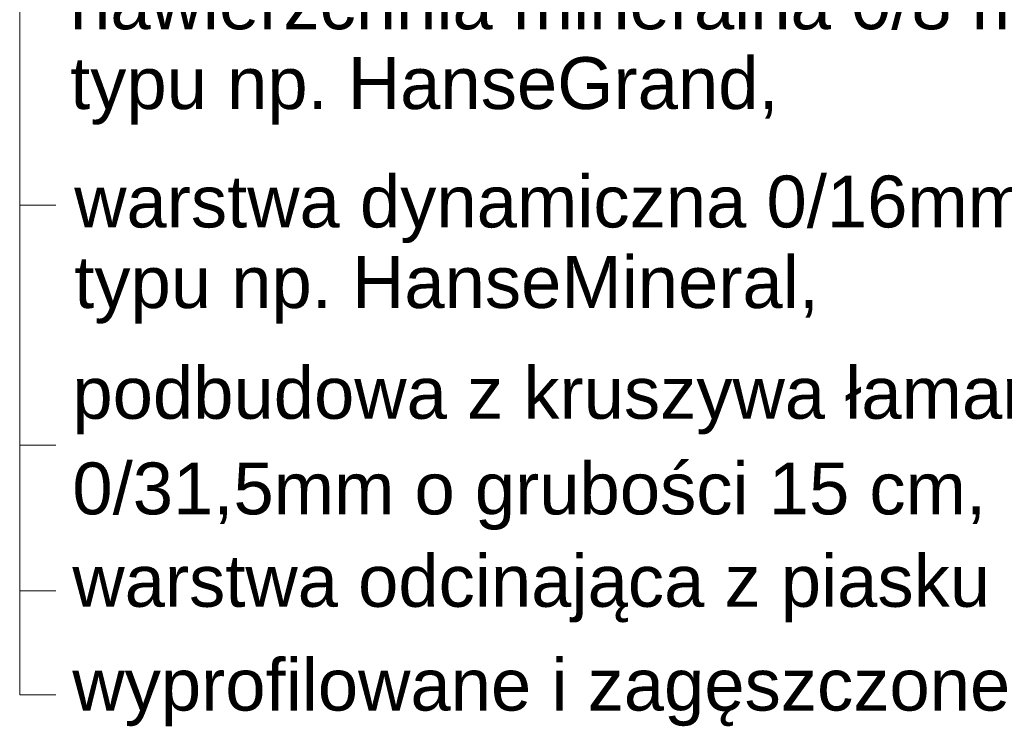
# Model space of a CAD drawing. Header units: millimetres. Extents: x 73442 to 78431, y 40556 to 42903.
# Tile 2 of 7: x 75310 to 76259, y 40556 to 41239. Entities that reach past the tile are written whole.
import ezdxf

# ---------------------------------------------------------------- set-up
doc = ezdxf.new("R2010")
doc.units = ezdxf.units.MM
doc.header["$MEASUREMENT"] = 0
doc.layers.add('jezdnia_Nr_pióra__1', color=7, linetype='Continuous', lineweight=13)
doc.layers.add('jezdnia_Nr_pióra__7', color=7, linetype='Continuous', lineweight=13)
doc.styles.add('STYL_AUTOMATYCZNY_1', font='arial.ttf')

msp = doc.modelspace()

# ---------------------------------------------------------------- linework, layer by layer
at = {"layer": 'jezdnia_Nr_pióra__1', "color": 7, "linetype": 'Continuous', "lineweight": 13, "flags": 128}
for points in [[(75309.89, 41721.33), (75309.89, 41059.95), (75344.9, 41059.95)], [(75309.89, 41687.85), (75309.89, 41059.95), (75344.9, 41059.95)], [(75309.89, 41463.22), (75309.89, 40828.76), (75344.9, 40828.76)], [(75309.89, 41232.02), (75309.89, 40688.27), (75344.9, 40688.27)], [(75309.89, 41232.02), (75309.89, 40588.27), (75344.9, 40588.27)], [(75309.89, 41059.95), (75344.9, 41059.95)]]:
    msp.add_lwpolyline(points, dxfattribs=at)

# ---------------------------------------------------------------- texts
at = {"layer": 'jezdnia_Nr_pióra__7', "color": 7, "linetype": 'Continuous', "lineweight": 13, "char_height": 50, "attachment_point": 1, "style": 'STYL_AUTOMATYCZNY_1'}
for s, insert, line_spacing_factor in [('\\A1;{\\pql;\\fArial|b0|i0|c238|p0;\\W1.000000;nawierzchnia mineralna 0/8 mm o grubości 3 cm \\P\\pql;\\fArial|b0|i0|c238|p0;\\W1.000000;typu np. HanseGrand\\fArial|b0|i0|c238|p0;\\W1.000000;,\\fArial|b0|i0|c238|p0;\\W1.000000; }', (75358.48, 41279.52), 0.922172), ('\\A1;{\\pql;\\fArial|b0|i0|c238|p0;\\W1.000000;warstwa dynamiczna 0/16mm o grubości\\fArial|b0|i0|c238|p0;\\W1.000000; 5 cm\\fArial|b0|i0|c238|p0;\\W1.000000; \\P\\pql;\\fArial|b0|i0|c238|p0;\\W1.000000;typu np. HanseMineral,}', (75362.49, 41088.55), 0.931465), ('\\A1;{\\pql;\\fArial|b0|i0|c238|p0;\\W1.000000;podbudowa \\fArial|b0|i0|c238|p0;\\W1.000000;z kruszywa łamanego- mieszanka \\P\\pql;\\fArial|b0|i0|c238|p0;\\W1.000000;0/31,5mm o grubości 15 cm, }', (75360.69, 40904.2), 1.105373)]:
    msp.add_mtext(s, dxfattribs=dict(at, insert=insert, line_spacing_factor=line_spacing_factor))
for s, insert in [('\\A1;{\\pql;\\fArial|b0|i0|c238|p0;\\W1.000000;warstwa odcinająca z piasku o grubości 15 cm, }', (75360.69, 40723.01)), ('\\A1;{\\pql;\\fArial|b0|i0|c238|p0;\\W1.000000;wyprofilowane i zagęszczone istniejące podłoże\\fArial|b0|i0|c238|p0;\\W1.000000;,}', (75360.69, 40623.01))]:
    msp.add_mtext(s, dxfattribs=dict(at, insert=insert))

doc.saveas('drawing.dxf')
